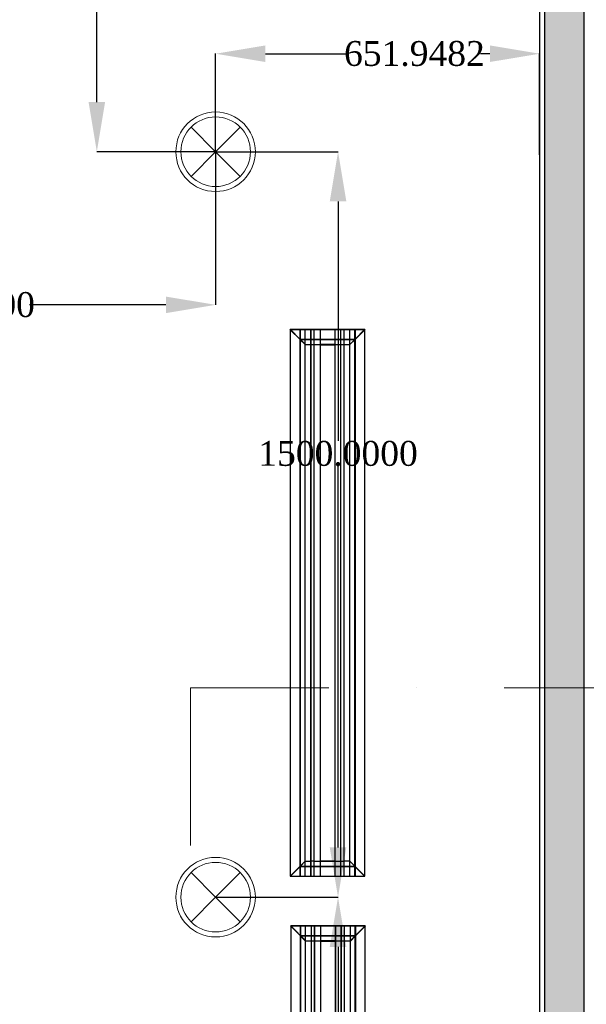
# Model space of a CAD drawing. Header units: millimetres. Extents: x 0 to 88385, y 0 to 41127.
# Tile 140 of 244: x 63949 to 65089, y 34922 to 36904. Entities that reach past the tile are written whole.
import ezdxf

# ---------------------------------------------------------------- set-up
doc = ezdxf.new("R2010")
doc.units = ezdxf.units.MM
doc.header["$MEASUREMENT"] = 0
doc.linetypes.add('Dot & Dashed', pattern=[670.277762, 317.5, -176.388889, 0, -176.388874])
for name, color, linetype in [('- განათება', 7, 'Continuous'), ('- მექანიკური ნაწილი', 7, 'Continuous'), ('Edges', 7, 'Continuous'), ('Marker - Section', 7, 'Continuous'), ('New_Structural - Bearing', 7, 'Continuous')]:
    doc.layers.add(name, color=color, linetype=linetype)
for name, color, linetype, lineweight, true_color in [('Marker - Section_Pen_No__108', 7, 'Continuous', 13, 0xfd8379), ('New_Interior - Lamp_Pen_No__77', 7, 'Continuous', 20, 0xffeb28), ('New_Structural - Bearing_Pen_No__5', 7, 'Continuous', 25, 0x40a5ff), ('New_Structural - Bearing_Pen_No__57', 7, 'Continuous', 25, 0xdcd214)]:
    doc.layers.add(name, color=color, linetype=linetype, lineweight=lineweight, true_color=true_color)
doc.styles.get("Standard").update_dxf_attribs({"font": 'sylfaen.ttf'})
doc.dimstyles.get("Standard").update_dxf_attribs({"dimtxt": 0.18, "dimasz": 0.18, "dimexe": 0.18, "dimexo": 0.0625, "dimgap": 0.09, "dimtad": 0, "dimtih": 1, "dimtoh": 1, "dimdec": 4, "dimzin": 0, "dimdsep": 46, "dimtxsty": 'Standard', "dimcen": 0.09, "dimadec": 0, "dimazin": 0, "dimtfac": 1, "dimtdec": 4, "dimtofl": 0, "dimtmove": 0, "dimatfit": 3, "dimfxl": 1, "dimtolj": 1, "dimtzin": 0, "dimarcsym": 0})

# ---------------------------------------------------------------- blocks, each defined once
blk = doc.blocks.new('Wall_61', base_point=(-19144.8, 39238))
at = {"layer": 'New_Structural - Bearing_Pen_No__57', "linetype": 'Continuous', "lineweight": 25, "true_color": 0xdcd214}
blk.add_hatch(color=52, dxfattribs=at).paths.add_polyline_path([(-19234.8, 38988), (-19234.8, 33993.1), (-19154.8, 33993.1), (-19154.8, 38988)])
at = {"layer": 'New_Structural - Bearing_Pen_No__5', "color": 161, "linetype": 'Continuous', "lineweight": 25, "true_color": 0x40a5ff}
for p, q in [((-19234.8, 38988), (-19234.8, 33993.1)), ((-19154.8, 33993.1), (-19154.8, 38988))]:
    blk.add_line(p, q, dxfattribs=at)
at = {"layer": 'New_Structural - Bearing_Pen_No__5', "color": 161, "linetype": 'Continuous', "lineweight": 25, "true_color": 0x40a5ff, "flags": 128}
blk.add_lwpolyline([(-19244.8, 37388), (-19244.8, 33993.1)], dxfattribs=at)
blk = doc.blocks.new('Cutting Plane_2', base_point=(3944.3, 35559.3))
at = {"layer": 'Marker - Section_Pen_No__108', "color": 11, "linetype": 'Dot & Dashed', "lineweight": 13, "true_color": 0xfd8379}
for p, q in [((3794.3, 35559.3), (-19947.3, 35559.3)), ((-19947.3, 35559.3), (-19947.3, 30356.7))]:
    blk.add_line(p, q, dxfattribs=at)
blk = doc.blocks.new('lineardiffplan')
at = {"layer": 'Edges'}
for p, q in [((392.8, 274.9), (392.8, 274.6)), ((393.1, 274.9), (392.8, 274.9)), ((422.8, 244.9), (392.8, 274.9)), ((392.8, 274.6), (392.9, 274.5)), ((392.9, 125.2), (392.9, 274.5)), ((412.4, 255), (392.9, 274.5)), ((393.1, 274.9), (393.2, 274.8)), ((393.2, 274.8), (412.7, 255.3)), ((1462.8, 244.9), (1492.8, 274.9)), ((1472.9, 255.3), (1492.4, 274.8)), ((1473.2, 254.9), (1492.8, 274.5)), ((1492.4, 274.8), (1492.5, 274.9)), ((1492.8, 274.9), (1492.5, 274.9)), ((1492.8, 274.5), (1492.8, 274.9)), ((1492.8, 274.5), (1492.8, 274.5)), ((1492.8, 125.4), (1492.8, 274.5)), ((1492.8, 255.3), (392.9, 255.3)), ((392.9, 254.9), (1492.8, 254.9)), ((392.9, 244.9), (1492.8, 244.9)), ((412.4, 144.7), (412.4, 255)), ((412.8, 254.6), (412.4, 255)), ((412.7, 255.3), (413.1, 254.9)), ((412.8, 145.1), (412.8, 254.6)), ((412.8, 254.6), (422.8, 244.6)), ((413.1, 254.9), (423.1, 244.9)), ((422.8, 244.6), (422.8, 244.9)), ((422.8, 244.9), (423.1, 244.9)), ((422.8, 244.6), (422.8, 244.6)), ((422.8, 244.6), (422.8, 233.2)), ((423.1, 244.9), (423.1, 244.9)), ((1472.5, 254.9), (1462.5, 244.9)), ((1462.5, 244.9), (1462.5, 244.9)), ((1462.5, 244.9), (1462.8, 244.9)), ((1462.8, 244.9), (1462.9, 244.6)), ((1462.8, 244.5), (1462.9, 244.6)), ((1462.8, 233.2), (1462.8, 244.5)), ((1462.9, 244.6), (1472.8, 254.5)), ((1472.9, 255.3), (1472.5, 254.9)), ((1472.8, 254.5), (1473.2, 254.9)), ((1472.8, 254.5), (1472.8, 145.3)), ((1473.2, 144.9), (1473.2, 254.9)), ((392.9, 233.2), (1492.8, 233.2)), ((392.9, 233), (1492.8, 233)), ((392.9, 226.8), (1492.8, 226.8)), ((392.9, 226.5), (1492.8, 226.5)), ((422.8, 233), (422.8, 233.2)), ((422.8, 226.8), (422.8, 233)), ((422.8, 226.5), (422.8, 226.8)), ((422.8, 214.9), (422.8, 226.5)), ((1462.8, 233), (1462.8, 233.2)), ((1462.8, 226.8), (1462.8, 233)), ((1462.8, 226.5), (1462.8, 226.8)), ((1462.8, 214.9), (1462.8, 226.5)), ((392.9, 214.9), (1492.8, 214.9)), ((1492.8, 214.8), (392.9, 214.8)), ((422.4, 214.9), (422.3, 214.9)), ((422.8, 214.9), (422.4, 214.9)), ((422.8, 184.9), (422.8, 214.9)), ((423.2, 214.9), (422.8, 214.9)), ((423.2, 214.8), (422.8, 214.9)), ((423.2, 214.8), (423.2, 214.9)), ((423.2, 214.8), (423.2, 184.9)), ((1462.8, 214.9), (1462.4, 214.9)), ((1462.4, 214.9), (1462.4, 214.8)), ((1462.8, 214.9), (1462.4, 214.8)), ((1462.4, 184.9), (1462.4, 214.8)), ((1462.8, 214.9), (1462.8, 184.9)), ((1462.8, 214.9), (1463.2, 214.9)), ((1463.2, 214.9), (1463.3, 214.9)), ((1492.8, 184.9), (392.9, 184.9)), ((422.4, 184.9), (422.3, 184.9)), ((422.8, 184.9), (422.4, 184.9)), ((422.8, 184.9), (423.2, 184.9)), ((422.8, 173.2), (422.8, 184.9)), ((1462.4, 184.9), (1462.8, 184.9)), ((1462.8, 173.2), (1462.8, 184.9)), ((1463.2, 184.9), (1462.8, 184.9)), ((1463.2, 184.9), (1463.3, 184.9)), ((392.9, 173.2), (1492.8, 173.2)), ((392.9, 173), (1492.8, 173)), ((392.9, 166.8), (1492.8, 166.8)), ((392.9, 166.5), (1492.8, 166.5)), ((422.8, 173), (422.8, 173.2)), ((422.8, 173), (422.8, 166.8)), ((422.8, 166.5), (422.8, 166.8)), ((422.8, 155.1), (422.8, 166.5)), ((1462.8, 173), (1462.8, 173.2)), ((1462.8, 166.8), (1462.8, 173)), ((1462.8, 166.5), (1462.8, 166.8)), ((1462.8, 155.3), (1462.8, 166.5)), ((392.8, 124.9), (422.8, 154.9)), ((392.9, 154.9), (1492.8, 154.9)), ((1492.8, 144.9), (392.9, 144.9)), ((392.9, 125.2), (412.4, 144.7)), ((392.9, 144.5), (1492.8, 144.5)), ((412.7, 144.5), (393.2, 124.9)), ((412.8, 145.1), (412.4, 144.7)), ((412.7, 144.5), (413.1, 144.9)), ((412.8, 145.1), (422.8, 155.1)), ((423.1, 154.8), (413.1, 144.9)), ((422.8, 154.9), (422.8, 155.1)), ((422.8, 155.1), (422.8, 155.1)), ((423.1, 154.8), (422.8, 154.9)), ((423.1, 154.8), (423.1, 154.9)), ((1462.5, 154.8), (1462.4, 154.9)), ((1462.8, 154.9), (1462.5, 154.8)), ((1462.5, 154.8), (1472.4, 144.9)), ((1462.9, 155.2), (1462.8, 155.3)), ((1462.9, 155.2), (1462.8, 154.9)), ((1462.8, 154.9), (1492.8, 124.9)), ((1472.8, 145.3), (1462.9, 155.2)), ((1472.4, 144.9), (1472.8, 144.5)), ((1473.2, 144.9), (1472.8, 145.3)), ((1472.8, 144.5), (1492.4, 124.9)), ((1473.2, 144.9), (1492.8, 125.4)), ((392.9, 125.2), (392.8, 125.1)), ((392.8, 125.1), (392.8, 124.9)), ((392.8, 124.9), (393.1, 124.9)), ((393.2, 124.9), (393.1, 124.9)), ((1492.4, 124.9), (1492.8, 124.9)), ((1492.4, 124.9), (1492.4, 124.9)), ((1492.8, 125.3), (1492.8, 125.4)), ((1492.8, 124.9), (1492.8, 125.3))]:
    blk.add_line(p, q, dxfattribs=at)
blk.add_lwpolyline([(393.2, 274.8), (1492.8, 274.8), (1492.8, 124.9), (393.2, 124.9)], close=True, dxfattribs=at)
blk = doc.blocks.new('Recessed Spot')
at = {"layer": 'New_Interior - Lamp_Pen_No__77', "color": 2, "linetype": 'Continuous', "lineweight": 20, "true_color": 0xffeb28}
for q in [(-49.5, 49.5), (49.5, 49.5), (-49.5, -49.5), (49.5, -49.5)]:
    blk.add_line((0, 0), q, dxfattribs=at)
at = {"layer": 'New_Interior - Lamp_Pen_No__77', "color": 2, "linetype": 'Continuous', "lineweight": 20, "true_color": 0xffeb28, "flags": 128}
blk.add_lwpolyline([(80, 0, 1), (-80, 0, 1)], format="xyb", close=True, dxfattribs=at)
at = {"layer": 'New_Interior - Lamp_Pen_No__77', "color": 2, "linetype": 'Continuous', "lineweight": 20, "true_color": 0xffeb28}
blk.add_circle((0, 0), 70, dxfattribs=at)
blk = doc.blocks.new('*D739')
at = {"layer": '- განათება', "color": 0, "lineweight": -2, "transparency": 16777216}
for p, q in [((64343.6, 36638), (64343.6, 36835.4)), ((64443.6, 36835.2), (64610.3, 36835.2)), ((64895.5, 36835.2), (64876.8, 36835.2)), ((64995.5, 36631.8), (64995.5, 36835.4))]:
    blk.add_line(p, q, dxfattribs=at)
at = {"layer": '- განათება', "color": 0, "transparency": 16777216}
for points in [[(64443.6, 36851.9), (64443.6, 36818.6), (64343.6, 36835.2)], [(64895.5, 36851.9), (64895.5, 36818.6), (64995.5, 36835.2)]]:
    blk.add_solid(points, dxfattribs=at)
at = {"layer": 'Defpoints', "color": 0, "transparency": 16777216}
for p in [(64343.6, 36835.2), (64343.6, 36638), (64995.5, 36631.7)]:
    blk.add_point(p, dxfattribs=at)
at = {"layer": '- განათება', "color": 0, "transparency": 16777216, "insert": (64743.6, 36835.2), "char_height": 50, "attachment_point": 5}
blk.add_mtext('\\A1;{\\fSylfaen|b0|i0|c0|p18;651.9482}', dxfattribs=at)
blk = doc.blocks.new('*D740')
at = {"layer": '- განათება', "color": 0, "lineweight": -2, "transparency": 16777216}
for p, q in [((64913.9, 37388), (64104.4, 37388)), ((64104.5, 37288), (64104.5, 37102.9)), ((64104.5, 36738), (64104.5, 37051.6)), ((64343.5, 36638), (64104.4, 36638))]:
    blk.add_line(p, q, dxfattribs=at)
at = {"layer": '- განათება', "color": 0, "transparency": 16777216}
for points in [[(64087.9, 37288), (64121.2, 37288), (64104.5, 37388)], [(64087.9, 36738), (64121.2, 36738), (64104.5, 36638)]]:
    blk.add_solid(points, dxfattribs=at)
at = {"layer": 'Defpoints', "color": 0, "transparency": 16777216}
for p in [(64914, 37388), (64104.5, 36638), (64343.6, 36638)]:
    blk.add_point(p, dxfattribs=at)
at = {"layer": '- განათება', "color": 0, "transparency": 16777216, "insert": (64104.5, 37077.2), "char_height": 50, "attachment_point": 5}
blk.add_mtext('\\A1;{\\fSylfaen|b0|i0|c0|p18;750.0000}', dxfattribs=at)
blk = doc.blocks.new('*D741')
at = {"layer": '- განათება', "color": 0, "lineweight": -2, "transparency": 16777216}
for p, q in [((63143.6, 36637.9), (63143.6, 36329.7)), ((64343.6, 36637.9), (64343.6, 36329.7)), ((63243.6, 36329.9), (63669.9, 36329.9)), ((64243.6, 36329.9), (63969.1, 36329.9))]:
    blk.add_line(p, q, dxfattribs=at)
at = {"layer": '- განათება', "color": 0, "transparency": 16777216}
for points in [[(63243.6, 36346.5), (63243.6, 36313.2), (63143.6, 36329.9)], [(64243.6, 36346.5), (64243.6, 36313.2), (64343.6, 36329.9)]]:
    blk.add_solid(points, dxfattribs=at)
at = {"layer": 'Defpoints', "color": 0, "transparency": 16777216}
for p in [(63143.6, 36638), (64343.6, 36638), (63143.6, 36329.9)]:
    blk.add_point(p, dxfattribs=at)
at = {"layer": '- განათება', "color": 0, "transparency": 16777216, "insert": (63819.5, 36329.9), "char_height": 50, "attachment_point": 5}
blk.add_mtext('\\A1;{\\fSylfaen|b0|i0|c0|p18;1200.0000}', dxfattribs=at)
blk = doc.blocks.new('*D748')
at = {"layer": '- განათება', "color": 0, "lineweight": -2, "transparency": 16777216}
for p, q in [((64343.6, 35138), (64590.1, 35138)), ((64589.9, 35038), (64589.9, 34556.1)), ((64589.9, 33738), (64589.9, 34504.8)), ((64343.6, 33638), (64590.1, 33638))]:
    blk.add_line(p, q, dxfattribs=at)
at = {"layer": '- განათება', "color": 0, "transparency": 16777216}
for points in [[(64573.2, 35038), (64606.6, 35038), (64589.9, 35138)], [(64573.2, 33738), (64606.6, 33738), (64589.9, 33638)]]:
    blk.add_solid(points, dxfattribs=at)
at = {"layer": 'Defpoints', "color": 0, "transparency": 16777216}
for p in [(64343.6, 35138), (64343.6, 33638), (64589.9, 33638)]:
    blk.add_point(p, dxfattribs=at)
at = {"layer": '- განათება', "color": 0, "transparency": 16777216, "insert": (64589.9, 34530.4), "char_height": 50, "attachment_point": 5}
blk.add_mtext('\\A1;{\\fSylfaen|b0|i0|c0|p18;1500.0000}', dxfattribs=at)
blk = doc.blocks.new('*D749')
at = {"layer": '- განათება', "color": 0, "lineweight": -2, "transparency": 16777216}
for p, q in [((64343.6, 36638), (64590.1, 36638)), ((64589.9, 36538), (64589.9, 36056.1)), ((64589.9, 35238), (64589.9, 36004.8)), ((64343.6, 35138), (64590.1, 35138))]:
    blk.add_line(p, q, dxfattribs=at)
at = {"layer": '- განათება', "color": 0, "transparency": 16777216}
for points in [[(64573.2, 36538), (64606.6, 36538), (64589.9, 36638)], [(64573.2, 35238), (64606.6, 35238), (64589.9, 35138)]]:
    blk.add_solid(points, dxfattribs=at)
at = {"layer": 'Defpoints', "color": 0, "transparency": 16777216}
for p in [(64343.6, 36638), (64343.6, 35138), (64589.9, 35138)]:
    blk.add_point(p, dxfattribs=at)
at = {"layer": '- განათება', "color": 0, "transparency": 16777216, "insert": (64589.9, 36030.4), "char_height": 50, "attachment_point": 5}
blk.add_mtext('\\A1;{\\fSylfaen|b0|i0|c0|p18;1500.0000}', dxfattribs=at)

msp = doc.modelspace()

# ---------------------------------------------------------------- block references
at = {"layer": '- განათება', "color": 2, "linetype": 'Continuous', "lineweight": 20, "true_color": 0xffeb28, "zscale": 1000}
msp.add_blockref('Recessed Spot', (64343.55332, 36637.98097), dxfattribs=at)
at = {"layer": 'New_Structural - Bearing', "color": 7, "lineweight": 35}
msp.add_blockref('Wall_61', (65095.50151, 39237.98097), dxfattribs=at)

# ---------------------------------------------------------------- dimensions: what is measured, and where the dimension line sits
at = {"layer": '- განათება', "color": 1}
for base, p1, p2, angle, picture, middle in [((64104.54742, 36637.98097), (64914.00151, 37387.98097), (64343.55332, 36637.98097), 270, '*D740', (64104.54742, 37077.2392)), ((64343.55332, 36835.2392), (64995.50151, 36631.7392), (64343.55332, 36637.98097), 180, '*D739', (64743.55332, 36835.2392)), ((63143.55332, 36329.87967), (64343.55332, 36637.98097), (63143.55332, 36637.98097), 180, '*D741', (63819.5, 36329.87967))]:
    dim = msp.add_linear_dim(base=base, p1=p1, p2=p2, angle=angle, text='{\\fSylfaen|b0|i0|c0|p18;<>}', dimstyle='Standard', override={"dimtxt": 50, "dimasz": 100}, dxfattribs=at)
    dim.commit()
    dim.dimension.update_dxf_attribs({"geometry": picture, "text_midpoint": middle, "dimtype": 160})

# ---------------------------------------------------------------- next in the draw order: block references
at = {"layer": 'Marker - Section', "color": 11, "lineweight": 13, "true_color": 0xfd8379}
msp.add_blockref('Cutting Plane_2', (88184.57817, 35559.29591), dxfattribs=at)

# ---------------------------------------------------------------- next in the draw order: block references
at = {"layer": '- განათება', "color": 2, "linetype": 'Continuous', "lineweight": 20, "true_color": 0xffeb28, "zscale": 1000}
msp.add_blockref('Recessed Spot', (64343.55332, 35137.98097), dxfattribs=at)
at = {"layer": '- მექანიკური ნაწილი', "xscale": -1, "rotation": 270}
for p in [(64368.96304, 34787.27366), (64369.78878, 33587.23993)]:
    msp.add_blockref('lineardiffplan', p, dxfattribs=at)

# ---------------------------------------------------------------- next in the draw order: dimensions: what is measured, and where the dimension line sits
at = {"layer": '- განათება', "color": 1}
for base, p1, p2, picture, middle in [((64589.91103, 35137.98097), (64343.55332, 36637.98097), (64343.55332, 35137.98097), '*D749', (64589.91103, 36030.41604)), ((64589.91103, 33637.98097), (64343.55332, 35137.98097), (64343.55332, 33637.98097), '*D748', (64589.91103, 34530.41604))]:
    dim = msp.add_linear_dim(base=base, p1=p1, p2=p2, angle=270, text='{\\fSylfaen|b0|i0|c0|p18;<>}', dimstyle='Standard', override={"dimtxt": 50, "dimasz": 100}, dxfattribs=at)
    dim.commit()
    dim.dimension.update_dxf_attribs({"geometry": picture, "text_midpoint": middle, "dimtype": 160})

doc.saveas('drawing.dxf')
